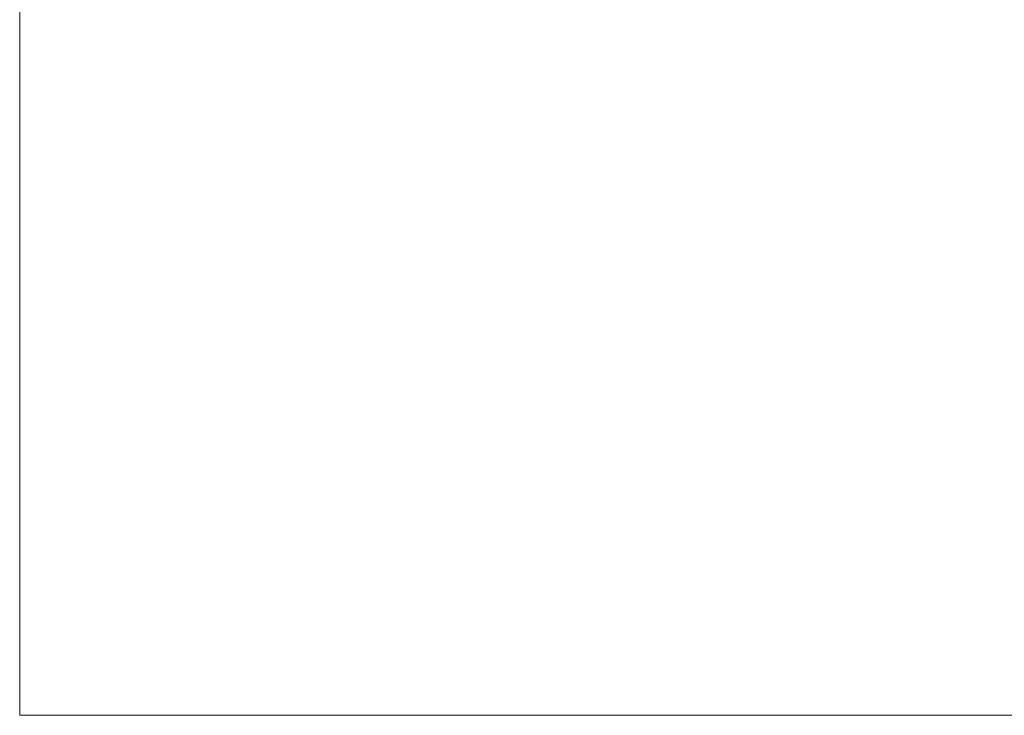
# Model space of a CAD drawing. Extents: x 2147430 to 2149265, y 2147284 to 2147537.
# Tile 1 of 12: x 2147430 to 2147548, y 2147284 to 2147368. Entities that reach past the tile are written whole.
import ezdxf

# ---------------------------------------------------------------- set-up
doc = ezdxf.new("R2010")
doc.units = 0
doc.header["$MEASUREMENT"] = 0
doc.layers.add('B_ANNO_NOPLOT', color=47, linetype='Continuous', lineweight=18, plot=False)

# ---------------------------------------------------------------- blocks, each defined once
blk = doc.blocks.new('*U187')
at = {"layer": 'B_ANNO_NOPLOT', "flags": 128}
blk.add_lwpolyline([(2147429.68, 2147284.45), (2147429.68, 2147536.45), (2147753.61, 2147536.45), (2147753.61, 2147523.31), (2147807.68, 2147523.31), (2147807.68, 2147324.95), (2147746.25, 2147324.95), (2147746.25, 2147284.45)], close=True, dxfattribs=at)

msp = doc.modelspace()

# ---------------------------------------------------------------- block references
msp.add_blockref('*U187', (0, 0))

doc.saveas('drawing.dxf')
